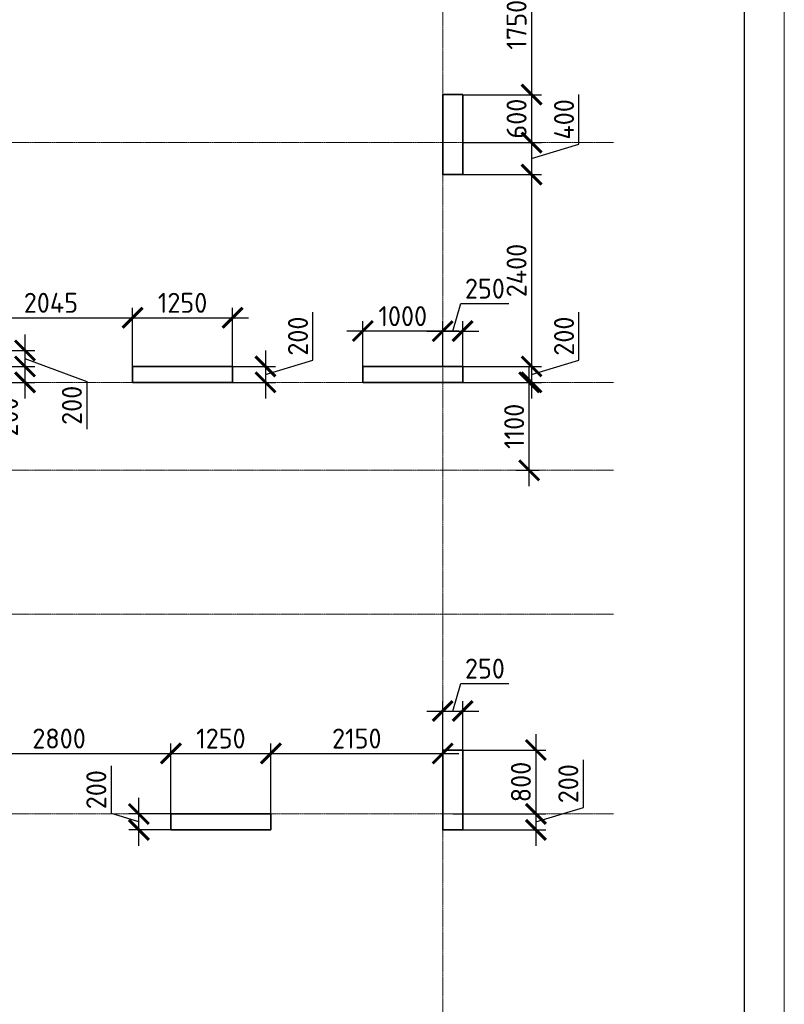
# Model space of a CAD drawing. Header units: millimetres. Extents: x 369815 to 1481759, y -423071 to -27917.
# Tile 113 of 256: x 483815 to 493382, y -178608 to -166288. Entities that reach past the tile are written whole.
import ezdxf

# ---------------------------------------------------------------- set-up
doc = ezdxf.new("R2010")
doc.units = ezdxf.units.MM
doc.linetypes.add('______5', pattern=[1100, 800, -100, 100, -100])
doc.linetypes.add('осевая', pattern=[50.8, 31.75, -6.35, 6.35, -6.35])
doc.layers.add('Колонна_ бетон', color=7, linetype='Continuous', lineweight=50, true_color=0xb4b496)
for name, color, linetype, lineweight in [('Оси', 40, '______5', 18), ('размер', 1, 'Continuous', 25), ('РАЗМЕРЫ', 1, 'Continuous', 9), ('СТЕНЫ', 3, 'Continuous', 30), ('ТОНКИЕ', 7, 'Continuous', 9)]:
    doc.layers.add(name, color=color, linetype=linetype, lineweight=lineweight)
doc.layers.add('ТОЛСТЫЕ_ОСНОВНЫЕ', color=6, linetype='Continuous')
doc.styles.add('GOST-2.304_Type-B', font='GOST_Common.ttf')
doc.dimstyles.new('СПДС', dxfattribs={"dimscale": 100, "dimtxt": 2.5, "dimasz": 2.5, "dimexe": 1.25, "dimexo": 0, "dimtad": 1, "dimdec": 0, "dimtxsty": 'GOST-2.304_Type-B', "dimblk": 'ARCHTICK', "dimcen": 2.5, "dimdle": 2, "dimadec": 0, "dimazin": 2, "dimtfac": 0.75, "dimtdec": 0, "dimtmove": 1, "dimatfit": 3, "dimfxl": 1, "dimtolj": 1, "dimarcsym": 1})

# ---------------------------------------------------------------- blocks, each defined once
blk = doc.blocks.new('_ArchTick')
at = {"color": 0, "linetype": 'ByBlock', "const_width": 0.15}
blk.add_lwpolyline([(-0.5, -0.5), (0.5, 0.5)], dxfattribs=at)
blk = doc.blocks.new('*D752')
at = {"layer": 'DEFPOINTS', "color": 0, "transparency": 16777216}
for p in [(485708, -175469), (482908, -176148, -360), (485708, -176276)]:
    blk.add_point(p, dxfattribs=at)
at = {"layer": 'РАЗМЕРЫ', "color": 0, "lineweight": -2, "transparency": 16777216}
for p, q in [((482908, -176148), (482908, -175344)), ((485708, -176276), (485708, -175344)), ((482708, -175469), (485908, -175469))]:
    blk.add_line(p, q, dxfattribs=at)
at = {"layer": 'РАЗМЕРЫ', "color": 0, "lineweight": -2, "transparency": 16777216, "xscale": 250, "yscale": 250, "zscale": 250, "rotation": 180}
blk.add_blockref('_ArchTick', (482908, -175469), dxfattribs=at)
at = {"layer": 'РАЗМЕРЫ', "color": 0, "lineweight": -2, "transparency": 16777216, "xscale": 250, "yscale": 250, "zscale": 250}
blk.add_blockref('_ArchTick', (485708, -175469), dxfattribs=at)
at = {"layer": 'РАЗМЕРЫ', "color": 0, "transparency": 16777216, "insert": (484308, -175282), "char_height": 250, "attachment_point": 5, "style": 'GOST-2.304_Type-B'}
blk.add_mtext('\\A1;2800', dxfattribs=at)
blk = doc.blocks.new('*D753')
at = {"layer": 'DEFPOINTS', "color": 0, "transparency": 16777216}
for p in [(486958, -175469), (485708, -176276), (486958, -176276)]:
    blk.add_point(p, dxfattribs=at)
at = {"layer": 'РАЗМЕРЫ', "color": 0, "lineweight": -2, "transparency": 16777216}
for p, q in [((485708, -176276), (485708, -175344)), ((486958, -176276), (486958, -175344)), ((485508, -175469), (487158, -175469))]:
    blk.add_line(p, q, dxfattribs=at)
at = {"layer": 'РАЗМЕРЫ', "color": 0, "lineweight": -2, "transparency": 16777216, "xscale": 250, "yscale": 250, "zscale": 250, "rotation": 180}
blk.add_blockref('_ArchTick', (485708, -175469), dxfattribs=at)
at = {"layer": 'РАЗМЕРЫ', "color": 0, "lineweight": -2, "transparency": 16777216, "xscale": 250, "yscale": 250, "zscale": 250}
blk.add_blockref('_ArchTick', (486958, -175469), dxfattribs=at)
at = {"layer": 'РАЗМЕРЫ', "color": 0, "transparency": 16777216, "insert": (486333, -175282), "char_height": 250, "attachment_point": 5, "style": 'GOST-2.304_Type-B'}
blk.add_mtext('\\A1;1250', dxfattribs=at)
blk = doc.blocks.new('*D754')
at = {"layer": 'DEFPOINTS', "color": 0, "transparency": 16777216}
for p in [(489108, -175469), (489108, -176130), (486958, -176276)]:
    blk.add_point(p, dxfattribs=at)
at = {"layer": 'РАЗМЕРЫ', "color": 0, "lineweight": -2, "transparency": 16777216}
for p, q in [((486958, -176276), (486958, -175344)), ((489108, -176130), (489108, -175344)), ((486758, -175469), (489308, -175469))]:
    blk.add_line(p, q, dxfattribs=at)
at = {"layer": 'РАЗМЕРЫ', "color": 0, "lineweight": -2, "transparency": 16777216, "xscale": 250, "yscale": 250, "zscale": 250, "rotation": 180}
blk.add_blockref('_ArchTick', (486958, -175469), dxfattribs=at)
at = {"layer": 'РАЗМЕРЫ', "color": 0, "lineweight": -2, "transparency": 16777216, "xscale": 250, "yscale": 250, "zscale": 250}
blk.add_blockref('_ArchTick', (489108, -175469), dxfattribs=at)
at = {"layer": 'РАЗМЕРЫ', "color": 0, "transparency": 16777216, "insert": (488033, -175282), "char_height": 250, "attachment_point": 5, "style": 'GOST-2.304_Type-B'}
blk.add_mtext('\\A1;2150', dxfattribs=at)
blk = doc.blocks.new('*D673')
at = {"layer": 'DEFPOINTS', "color": 0, "transparency": 16777216}
for p in [(483183, -170426, -200), (483183, -170626, -200), (483881, -170626)]:
    blk.add_point(p, dxfattribs=at)
at = {"layer": 'РАЗМЕРЫ', "color": 0, "lineweight": -2, "transparency": 16777216}
for p, q in [((483881, -170226), (483881, -170826)), ((483183, -170426), (484006, -170426)), ((483183, -170626), (484006, -170626)), ((483881, -170526), (484656, -170813)), ((484656, -170813), (484656, -171413))]:
    blk.add_line(p, q, dxfattribs=at)
at = {"layer": 'РАЗМЕРЫ', "color": 0, "lineweight": -2, "transparency": 16777216, "xscale": 250, "yscale": 250, "zscale": 250}
for p, rotation in [((483881, -170426), 90), ((483881, -170626), 270)]:
    blk.add_blockref('_ArchTick', p, dxfattribs=dict(at, rotation=rotation))
at = {"layer": 'РАЗМЕРЫ', "color": 0, "transparency": 16777216, "insert": (484468, -171113), "char_height": 250, "attachment_point": 5, "rotation": 90, "style": 'GOST-2.304_Type-B'}
blk.add_mtext('\\A1;200', dxfattribs=at)
blk = doc.blocks.new('*D674')
at = {"layer": 'DEFPOINTS', "color": 0, "transparency": 16777216}
for p in [(483594, -170626), (483506, -170826, -560), (483881, -170826)]:
    blk.add_point(p, dxfattribs=at)
at = {"layer": 'РАЗМЕРЫ', "color": 0, "lineweight": -2, "transparency": 16777216}
for p, q in [((483881, -170426), (483881, -171026)), ((483594, -170626), (484006, -170626)), ((483506, -170826), (484006, -170826))]:
    blk.add_line(p, q, dxfattribs=at)
at = {"layer": 'РАЗМЕРЫ', "color": 0, "lineweight": -2, "transparency": 16777216, "xscale": 250, "yscale": 250, "zscale": 250}
for p, rotation in [((483881, -170626), 90), ((483881, -170826), 270)]:
    blk.add_blockref('_ArchTick', p, dxfattribs=dict(at, rotation=rotation))
at = {"layer": 'РАЗМЕРЫ', "color": 0, "transparency": 16777216, "insert": (483669, -171257), "char_height": 250, "attachment_point": 5, "rotation": 90, "style": 'GOST-2.304_Type-B'}
blk.add_mtext('\\A1;200', dxfattribs=at)
blk = doc.blocks.new('*D675')
at = {"layer": 'DEFPOINTS', "color": 0, "transparency": 16777216}
for p in [(485228, -170018), (483183, -170476), (485228, -170676)]:
    blk.add_point(p, dxfattribs=at)
at = {"layer": 'РАЗМЕРЫ', "color": 0, "lineweight": -2, "transparency": 16777216}
for p, q in [((483183, -170476), (483183, -169893)), ((485228, -170676), (485228, -169893)), ((482983, -170018), (485428, -170018))]:
    blk.add_line(p, q, dxfattribs=at)
at = {"layer": 'РАЗМЕРЫ', "color": 0, "lineweight": -2, "transparency": 16777216, "xscale": 250, "yscale": 250, "zscale": 250, "rotation": 180}
blk.add_blockref('_ArchTick', (483183, -170018), dxfattribs=at)
at = {"layer": 'РАЗМЕРЫ', "color": 0, "lineweight": -2, "transparency": 16777216, "xscale": 250, "yscale": 250, "zscale": 250}
blk.add_blockref('_ArchTick', (485228, -170018), dxfattribs=at)
at = {"layer": 'РАЗМЕРЫ', "color": 0, "transparency": 16777216, "insert": (484206, -169830), "char_height": 250, "attachment_point": 5, "style": 'GOST-2.304_Type-B'}
blk.add_mtext('\\A1;2045', dxfattribs=at)
blk = doc.blocks.new('*D676')
at = {"layer": 'DEFPOINTS', "color": 0, "transparency": 16777216}
for p in [(486478, -170018), (485228, -170676), (486478, -170676)]:
    blk.add_point(p, dxfattribs=at)
at = {"layer": 'РАЗМЕРЫ', "color": 0, "lineweight": -2, "transparency": 16777216}
for p, q in [((485228, -170676), (485228, -169893)), ((486478, -170676), (486478, -169893)), ((485028, -170018), (486678, -170018))]:
    blk.add_line(p, q, dxfattribs=at)
at = {"layer": 'РАЗМЕРЫ', "color": 0, "lineweight": -2, "transparency": 16777216, "xscale": 250, "yscale": 250, "zscale": 250, "rotation": 180}
blk.add_blockref('_ArchTick', (485228, -170018), dxfattribs=at)
at = {"layer": 'РАЗМЕРЫ', "color": 0, "lineweight": -2, "transparency": 16777216, "xscale": 250, "yscale": 250, "zscale": 250}
blk.add_blockref('_ArchTick', (486478, -170018), dxfattribs=at)
at = {"layer": 'РАЗМЕРЫ', "color": 0, "transparency": 16777216, "insert": (485853, -169830), "char_height": 250, "attachment_point": 5, "style": 'GOST-2.304_Type-B'}
blk.add_mtext('\\A1;1250', dxfattribs=at)
blk = doc.blocks.new('*D677')
at = {"layer": 'DEFPOINTS', "color": 0, "transparency": 16777216}
for p in [(486478, -170626), (486478, -170826, -560), (486891, -170826)]:
    blk.add_point(p, dxfattribs=at)
at = {"layer": 'РАЗМЕРЫ', "color": 0, "lineweight": -2, "transparency": 16777216}
for p, q in [((487484, -170547), (487484, -169947)), ((486891, -170426), (486891, -171026)), ((486478, -170626), (487016, -170626)), ((486891, -170726), (487484, -170547)), ((486478, -170826), (487016, -170826))]:
    blk.add_line(p, q, dxfattribs=at)
at = {"layer": 'РАЗМЕРЫ', "color": 0, "lineweight": -2, "transparency": 16777216, "xscale": 250, "yscale": 250, "zscale": 250}
for p, rotation in [((486891, -170626), 90), ((486891, -170826), 270)]:
    blk.add_blockref('_ArchTick', p, dxfattribs=dict(at, rotation=rotation))
at = {"layer": 'РАЗМЕРЫ', "color": 0, "transparency": 16777216, "insert": (487297, -170247), "char_height": 250, "attachment_point": 5, "rotation": 90, "style": 'GOST-2.304_Type-B'}
blk.add_mtext('\\A1;200', dxfattribs=at)
blk = doc.blocks.new('*D691')
at = {"layer": 'DEFPOINTS', "color": 0, "transparency": 16777216}
for p in [(489663, -170826, -560), (490190, -170826), (490021, -171926, -560)]:
    blk.add_point(p, dxfattribs=at)
at = {"layer": 'РАЗМЕРЫ', "color": 0, "lineweight": -2, "transparency": 16777216}
for p, q in [((490190, -172126), (490190, -170626)), ((489663, -170826), (490315, -170826)), ((490021, -171926), (490315, -171926))]:
    blk.add_line(p, q, dxfattribs=at)
at = {"layer": 'РАЗМЕРЫ', "color": 0, "lineweight": -2, "transparency": 16777216, "xscale": 250, "yscale": 250, "zscale": 250}
for p, rotation in [((490190, -170826), 90), ((490190, -171926), 270)]:
    blk.add_blockref('_ArchTick', p, dxfattribs=dict(at, rotation=rotation))
at = {"layer": 'РАЗМЕРЫ', "color": 0, "transparency": 16777216, "insert": (490002, -171376), "char_height": 250, "attachment_point": 5, "rotation": 90, "style": 'GOST-2.304_Type-B'}
blk.add_mtext('\\A1;1100', dxfattribs=at)
blk = doc.blocks.new('*D764')
at = {"layer": 'DEFPOINTS', "color": 0, "transparency": 16777216}
for p in [(485306, -176226), (485817, -176226, -200), (485708, -176426, 360)]:
    blk.add_point(p, dxfattribs=at)
at = {"layer": 'РАЗМЕРЫ', "color": 0, "lineweight": -2, "transparency": 16777216}
for p, q in [((484962, -176222), (484962, -175622)), ((485306, -176626), (485306, -176026)), ((485306, -176326), (484962, -176222)), ((485817, -176226), (485181, -176226)), ((485708, -176426), (485181, -176426))]:
    blk.add_line(p, q, dxfattribs=at)
at = {"layer": 'РАЗМЕРЫ', "color": 0, "lineweight": -2, "transparency": 16777216, "xscale": 250, "yscale": 250, "zscale": 250}
for p, rotation in [((485306, -176226), 90), ((485306, -176426), 270)]:
    blk.add_blockref('_ArchTick', p, dxfattribs=dict(at, rotation=rotation))
at = {"layer": 'РАЗМЕРЫ', "color": 0, "transparency": 16777216, "insert": (484774, -175922), "char_height": 250, "attachment_point": 5, "rotation": 90, "style": 'GOST-2.304_Type-B'}
blk.add_mtext('\\A1;200', dxfattribs=at)
blk = doc.blocks.new('*D696')
at = {"layer": 'DEFPOINTS', "color": 0, "transparency": 16777216}
for p in [(488108, -170184), (489108, -170530), (488108, -170676)]:
    blk.add_point(p, dxfattribs=at)
at = {"layer": 'размер', "color": 0, "lineweight": -2, "transparency": 16777216}
for p, q in [((488108, -170676), (488108, -170059)), ((489108, -170530), (489108, -170059)), ((489308, -170184), (487908, -170184))]:
    blk.add_line(p, q, dxfattribs=at)
at = {"layer": 'размер', "color": 0, "lineweight": -2, "transparency": 16777216, "xscale": 250, "yscale": 250, "zscale": 250, "rotation": 180}
blk.add_blockref('_ArchTick', (488108, -170184), dxfattribs=at)
at = {"layer": 'размер', "color": 0, "lineweight": -2, "transparency": 16777216, "xscale": 250, "yscale": 250, "zscale": 250}
blk.add_blockref('_ArchTick', (489108, -170184), dxfattribs=at)
at = {"layer": 'размер', "color": 0, "transparency": 16777216, "insert": (488608, -169997), "char_height": 250, "attachment_point": 5, "style": 'GOST-2.304_Type-B'}
blk.add_mtext('\\A1;1000', dxfattribs=at)
blk = doc.blocks.new('*D796')
at = {"layer": 'DEFPOINTS', "color": 0, "transparency": 16777216}
for p in [(489358, -165476, -560), (489358, -167226, -360), (490220, -167226)]:
    blk.add_point(p, dxfattribs=at)
at = {"layer": 'РАЗМЕРЫ', "color": 0, "lineweight": -2, "transparency": 16777216}
for p, q in [((490220, -165276), (490220, -167426)), ((489358, -165476), (490345, -165476)), ((489358, -167226), (490345, -167226))]:
    blk.add_line(p, q, dxfattribs=at)
at = {"layer": 'РАЗМЕРЫ', "color": 0, "lineweight": -2, "transparency": 16777216, "xscale": 250, "yscale": 250, "zscale": 250}
for p, rotation in [((490220, -165476), 90), ((490220, -167226), 270)]:
    blk.add_blockref('_ArchTick', p, dxfattribs=dict(at, rotation=rotation))
at = {"layer": 'РАЗМЕРЫ', "color": 0, "transparency": 16777216, "insert": (490032, -166351), "char_height": 250, "attachment_point": 5, "rotation": 90, "style": 'GOST-2.304_Type-B'}
blk.add_mtext('\\A1;1750', dxfattribs=at)
blk = doc.blocks.new('*D797')
at = {"layer": 'DEFPOINTS', "color": 0, "transparency": 16777216}
for p in [(489358, -167226, -360), (489358, -167826, -560), (490220, -167826)]:
    blk.add_point(p, dxfattribs=at)
at = {"layer": 'РАЗМЕРЫ', "color": 0, "lineweight": -2, "transparency": 16777216}
for p, q in [((490220, -167026), (490220, -168026)), ((489358, -167226), (490345, -167226)), ((489358, -167826), (490345, -167826))]:
    blk.add_line(p, q, dxfattribs=at)
at = {"layer": 'РАЗМЕРЫ', "color": 0, "lineweight": -2, "transparency": 16777216, "xscale": 250, "yscale": 250, "zscale": 250}
for p, rotation in [((490220, -167226), 90), ((490220, -167826), 270)]:
    blk.add_blockref('_ArchTick', p, dxfattribs=dict(at, rotation=rotation))
at = {"layer": 'РАЗМЕРЫ', "color": 0, "transparency": 16777216, "insert": (490032, -167526), "char_height": 250, "attachment_point": 5, "rotation": 90, "style": 'GOST-2.304_Type-B'}
blk.add_mtext('\\A1;600', dxfattribs=at)
blk = doc.blocks.new('*D798')
at = {"layer": 'DEFPOINTS', "color": 0, "transparency": 16777216}
for p in [(489358, -167826, -560), (489358, -168226, -560), (490220, -168226)]:
    blk.add_point(p, dxfattribs=at)
at = {"layer": 'РАЗМЕРЫ', "color": 0, "lineweight": -2, "transparency": 16777216}
for p, q in [((490813, -167847), (490813, -167222)), ((490220, -167626), (490220, -168426)), ((489358, -167826), (490345, -167826)), ((490220, -168026), (490813, -167847)), ((489358, -168226), (490345, -168226))]:
    blk.add_line(p, q, dxfattribs=at)
at = {"layer": 'РАЗМЕРЫ', "color": 0, "lineweight": -2, "transparency": 16777216, "xscale": 250, "yscale": 250, "zscale": 250}
for p, rotation in [((490220, -167826), 90), ((490220, -168226), 270)]:
    blk.add_blockref('_ArchTick', p, dxfattribs=dict(at, rotation=rotation))
at = {"layer": 'РАЗМЕРЫ', "color": 0, "transparency": 16777216, "insert": (490626, -167535), "char_height": 250, "attachment_point": 5, "rotation": 90, "style": 'GOST-2.304_Type-B'}
blk.add_mtext('\\A1;400', dxfattribs=at)
blk = doc.blocks.new('*D799')
at = {"layer": 'DEFPOINTS', "color": 0, "transparency": 16777216}
for p in [(489358, -168226, -560), (489358, -170626, -560), (490220, -170626)]:
    blk.add_point(p, dxfattribs=at)
at = {"layer": 'РАЗМЕРЫ', "color": 0, "lineweight": -2, "transparency": 16777216}
for p, q in [((490220, -168026), (490220, -170826)), ((489358, -168226), (490345, -168226)), ((489358, -170626), (490345, -170626))]:
    blk.add_line(p, q, dxfattribs=at)
at = {"layer": 'РАЗМЕРЫ', "color": 0, "lineweight": -2, "transparency": 16777216, "xscale": 250, "yscale": 250, "zscale": 250}
for p, rotation in [((490220, -168226), 90), ((490220, -170626), 270)]:
    blk.add_blockref('_ArchTick', p, dxfattribs=dict(at, rotation=rotation))
at = {"layer": 'РАЗМЕРЫ', "color": 0, "transparency": 16777216, "insert": (490032, -169426), "char_height": 250, "attachment_point": 5, "rotation": 90, "style": 'GOST-2.304_Type-B'}
blk.add_mtext('\\A1;2400', dxfattribs=at)
blk = doc.blocks.new('*D800')
at = {"layer": 'DEFPOINTS', "color": 0, "transparency": 16777216}
for p in [(489358, -170626, -560), (489358, -170826, -560), (490220, -170826)]:
    blk.add_point(p, dxfattribs=at)
at = {"layer": 'РАЗМЕРЫ', "color": 0, "lineweight": -2, "transparency": 16777216}
for p, q in [((490813, -170547), (490813, -169947)), ((490220, -170426), (490220, -171026)), ((489358, -170626), (490345, -170626)), ((490220, -170726), (490813, -170547)), ((489358, -170826), (490345, -170826))]:
    blk.add_line(p, q, dxfattribs=at)
at = {"layer": 'РАЗМЕРЫ', "color": 0, "lineweight": -2, "transparency": 16777216, "xscale": 250, "yscale": 250, "zscale": 250}
for p, rotation in [((490220, -170626), 90), ((490220, -170826), 270)]:
    blk.add_blockref('_ArchTick', p, dxfattribs=dict(at, rotation=rotation))
at = {"layer": 'РАЗМЕРЫ', "color": 0, "transparency": 16777216, "insert": (490626, -170247), "char_height": 250, "attachment_point": 5, "rotation": 90, "style": 'GOST-2.304_Type-B'}
blk.add_mtext('\\A1;200', dxfattribs=at)
blk = doc.blocks.new('*D801')
at = {"layer": 'DEFPOINTS', "color": 0, "transparency": 16777216}
for p in [(489358, -170184), (489108, -170626, -560), (489358, -170626)]:
    blk.add_point(p, dxfattribs=at)
at = {"layer": 'РАЗМЕРЫ', "color": 0, "lineweight": -2, "transparency": 16777216}
for p, q in [((489233, -170184), (489336, -169840)), ((489336, -169840), (489936, -169840)), ((489108, -170626), (489108, -170059)), ((489358, -170626), (489358, -170059)), ((488908, -170184), (489558, -170184))]:
    blk.add_line(p, q, dxfattribs=at)
at = {"layer": 'РАЗМЕРЫ', "color": 0, "lineweight": -2, "transparency": 16777216, "xscale": 250, "yscale": 250, "zscale": 250, "rotation": 180}
blk.add_blockref('_ArchTick', (489108, -170184), dxfattribs=at)
at = {"layer": 'РАЗМЕРЫ', "color": 0, "lineweight": -2, "transparency": 16777216, "xscale": 250, "yscale": 250, "zscale": 250}
blk.add_blockref('_ArchTick', (489358, -170184), dxfattribs=at)
at = {"layer": 'РАЗМЕРЫ', "color": 0, "transparency": 16777216, "insert": (489636, -169653), "char_height": 250, "attachment_point": 5, "style": 'GOST-2.304_Type-B'}
blk.add_mtext('\\A1;250', dxfattribs=at)
blk = doc.blocks.new('*D802')
at = {"layer": 'DEFPOINTS', "color": 0, "transparency": 16777216}
for p in [(489358, -174938), (489358, -175666, -560), (489108, -176130)]:
    blk.add_point(p, dxfattribs=at)
at = {"layer": 'РАЗМЕРЫ', "color": 0, "lineweight": -2, "transparency": 16777216}
for p, q in [((489233, -174938), (489336, -174594)), ((489336, -174594), (489936, -174594)), ((489108, -176130), (489108, -174813)), ((489358, -175666), (489358, -174813)), ((488908, -174938), (489558, -174938))]:
    blk.add_line(p, q, dxfattribs=at)
at = {"layer": 'РАЗМЕРЫ', "color": 0, "lineweight": -2, "transparency": 16777216, "xscale": 250, "yscale": 250, "zscale": 250, "rotation": 180}
blk.add_blockref('_ArchTick', (489108, -174938), dxfattribs=at)
at = {"layer": 'РАЗМЕРЫ', "color": 0, "lineweight": -2, "transparency": 16777216, "xscale": 250, "yscale": 250, "zscale": 250}
blk.add_blockref('_ArchTick', (489358, -174938), dxfattribs=at)
at = {"layer": 'РАЗМЕРЫ', "color": 0, "transparency": 16777216, "insert": (489636, -174407), "char_height": 250, "attachment_point": 5, "style": 'GOST-2.304_Type-B'}
blk.add_mtext('\\A1;250', dxfattribs=at)
blk = doc.blocks.new('*D803')
at = {"layer": 'DEFPOINTS', "color": 0, "transparency": 16777216}
for p in [(489233, -175426, -560), (489233, -176226, -560), (490274, -176226)]:
    blk.add_point(p, dxfattribs=at)
at = {"layer": 'РАЗМЕРЫ', "color": 0, "lineweight": -2, "transparency": 16777216}
for p, q in [((490274, -175226), (490274, -176426)), ((489233, -175426), (490399, -175426)), ((489233, -176226), (490399, -176226))]:
    blk.add_line(p, q, dxfattribs=at)
at = {"layer": 'РАЗМЕРЫ', "color": 0, "lineweight": -2, "transparency": 16777216, "xscale": 250, "yscale": 250, "zscale": 250}
for p, rotation in [((490274, -175426), 90), ((490274, -176226), 270)]:
    blk.add_blockref('_ArchTick', p, dxfattribs=dict(at, rotation=rotation))
at = {"layer": 'РАЗМЕРЫ', "color": 0, "transparency": 16777216, "insert": (490086, -175826), "char_height": 250, "attachment_point": 5, "rotation": 90, "style": 'GOST-2.304_Type-B'}
blk.add_mtext('\\A1;800', dxfattribs=at)
blk = doc.blocks.new('*D804')
at = {"layer": 'DEFPOINTS', "color": 0, "transparency": 16777216}
for p in [(489233, -176226, -560), (489358, -176426, -560), (490274, -176426)]:
    blk.add_point(p, dxfattribs=at)
at = {"layer": 'РАЗМЕРЫ', "color": 0, "lineweight": -2, "transparency": 16777216}
for p, q in [((490868, -176147), (490868, -175547)), ((490274, -176026), (490274, -176626)), ((490274, -176326), (490868, -176147)), ((489233, -176226), (490399, -176226)), ((489358, -176426), (490399, -176426))]:
    blk.add_line(p, q, dxfattribs=at)
at = {"layer": 'РАЗМЕРЫ', "color": 0, "lineweight": -2, "transparency": 16777216, "xscale": 250, "yscale": 250, "zscale": 250}
for p, rotation in [((490274, -176226), 90), ((490274, -176426), 270)]:
    blk.add_blockref('_ArchTick', p, dxfattribs=dict(at, rotation=rotation))
at = {"layer": 'РАЗМЕРЫ', "color": 0, "transparency": 16777216, "insert": (490680, -175847), "char_height": 250, "attachment_point": 5, "rotation": 90, "style": 'GOST-2.304_Type-B'}
blk.add_mtext('\\A1;200', dxfattribs=at)
blk = doc.blocks.new('*U133')
at = {"layer": 'ТОЛСТЫЕ_ОСНОВНЫЕ', "color": 6}
blk.add_lwpolyline([(20, 5), (589, 5), (589, 415), (20, 415)], close=True, dxfattribs=at)
at = {"layer": 'ТОНКИЕ'}
blk.add_lwpolyline([(0, 0), (594, 0), (594, 420), (0, 420)], close=True, dxfattribs=at)
blk = doc.blocks.new('оси2')
at = {"layer": 'Оси', "color": 16, "linetype": 'осевая', "lineweight": 0, "ltscale": 0.5, "transparency": 33554687}
for p, q in [((1030445.5, 5465.4), (1030445.5, -20739.3)), ((979200, -1392.9), (1032582.1, -1392.9)), ((979200, -4392.9), (1032582.1, -4392.9)), ((979200, -5492.9), (1032582.1, -5492.9)), ((979200, -7292.9), (1032582.1, -7292.9)), ((979200, -9792.9), (1032582.1, -9792.9))]:
    blk.add_line(p, q, dxfattribs=at)

msp = doc.modelspace()

# ---------------------------------------------------------------- linework, layer by layer
at = {"layer": 'Колонна_ бетон', "color": 180, "linetype": 'Continuous', "lineweight": 35, "transparency": 33554687}
for p, q in [((485227.9, -170625.6, -200), (485227.9, -170825.6, -200)), ((486477.9, -170625.6, -200), (485227.9, -170625.6, -200)), ((486477.9, -170625.6, -200), (486477.9, -170825.6, -200)), ((485227.9, -170825.6, -200), (486477.9, -170825.6, -200)), ((485707.9, -176425.6, -200), (485707.9, -176225.6, -200)), ((485707.9, -176225.6, -200), (486957.9, -176225.6, -200)), ((486957.9, -176225.6, -200), (486957.9, -176425.6, -200)), ((486957.9, -176425.6, -200), (485707.9, -176425.6, -200))]:
    msp.add_line(p, q, dxfattribs=at)
for points, elevation in [([(489108, -167225.6), (489357.9, -167225.6), (489357.9, -168225.6), (489108, -168225.6)], -360), ([(489108, -167225.6), (489358, -167225.6), (489358, -168225.6), (489108, -168225.6)], -560), ([(489358, -170625.6), (488108, -170625.6), (488108, -170825.6), (489358, -170825.6)], -560), ([(489108, -175425.6), (489358, -175425.6), (489358, -176425.6), (489108, -176425.6)], -560)]:
    msp.add_lwpolyline(points, close=True, dxfattribs=dict(at, elevation=elevation))
at = {"layer": 'СТЕНЫ', "linetype": 'Continuous', "transparency": 33554687}
for p, q in [((488107.9, -170625.6, -200), (489107.9, -170625.6, -200)), ((488107.9, -170825.6, -200), (488107.9, -170625.6, -200)), ((488107.9, -170825.6, -200), (489107.9, -170825.6, -200))]:
    msp.add_line(p, q, dxfattribs=at)

# ---------------------------------------------------------------- block references
at = {"xscale": 100, "yscale": 100, "zscale": 100}
msp.add_blockref('*U133', (433982.1, -198191.8, 3100), dxfattribs=at)
at = {"layer": 'РАЗМЕРЫ'}
msp.add_blockref('оси2', (-541337.5, -166432.7, -1120), dxfattribs=at)

# ---------------------------------------------------------------- dimensions: what is measured, and where the dimension line sits
at = {"layer": 'размер', "color": 146, "true_color": 0x006272}
dim = msp.add_linear_dim(base=(488108, -170184.1, -360), p1=(489108, -170529.8, -360), p2=(488108, -170675.6, -360), dimstyle='СПДС', dxfattribs=at)
dim.commit()
dim.dimension.update_dxf_attribs({"geometry": '*D696', "text_midpoint": (488608, -169996.6, -360)})
at = {"layer": 'РАЗМЕРЫ', "color": 146}
for base, p1, p2, picture, middle in [((490219.7, -167225.6), (489358, -165475.8, -560), (489357.9, -167225.6, -360), '*D796', (490032.2, -166350.7)), ((490219.7, -167825.6), (489357.9, -167225.6, -360), (489358, -167825.6, -560), '*D797', (490032.2, -167525.6)), ((490219.7, -168225.6), (489358, -167825.6, -560), (489358, -168225.6, -560), '*D798', (490626, -167784.9)), ((490219.7, -170625.6), (489358, -168225.6, -560), (489358, -170625.6, -560), '*D799', (490032.2, -169425.6)), ((490219.7, -170825.6), (489358, -170625.6, -560), (489358, -170825.6, -560), '*D800', (490626, -170484.9)), ((490274, -176225.6), (489233, -175425.6, -560), (489233, -176225.6, -560), '*D803', (490086.5, -175825.6)), ((490274, -176425.6), (489233, -176225.6, -560), (489358, -176425.6, -560), '*D804', (490680.2, -176084.9))]:
    dim = msp.add_linear_dim(base=base, p1=p1, p2=p2, angle=90, dimstyle='СПДС', dxfattribs=at)
    dim.commit()
    dim.dimension.update_dxf_attribs({"geometry": picture, "text_midpoint": middle})
at = {"layer": 'РАЗМЕРЫ', "color": 146, "true_color": 0x006272}
dim = msp.add_linear_dim(base=(489358, -170184.1), p1=(489108, -170625.6, -560), p2=(489358, -170625.6), dimstyle='СПДС', dxfattribs=at)
dim.commit()
dim.dimension.update_dxf_attribs({"geometry": '*D801', "text_midpoint": (489398.6, -169652.8)})
for base, p1, p2, picture, middle in [((485228, -170017.7), (483183, -170475.6), (485228, -170675.6), '*D675', (484205.5, -169830.2)), ((486478, -170017.7), (485228, -170675.6), (486478, -170675.6), '*D676', (485853, -169830.2)), ((485708, -175469.2), (482908, -176147.7, -360), (485708, -176275.6), '*D752', (484308, -175281.7)), ((486958, -175469.2), (485708, -176275.6), (486958, -176275.6), '*D753', (486333, -175281.7)), ((489107.9, -175469.2), (486958, -176275.6), (489107.9, -176129.7), '*D754', (488033, -175281.7))]:
    dim = msp.add_linear_dim(base=base, p1=p1, p2=p2, dimstyle='СПДС', override={"dimtofl": 0}, dxfattribs=at)
    dim.commit()
    dim.dimension.update_dxf_attribs({"geometry": picture, "text_midpoint": middle})
dim = msp.add_linear_dim(base=(486890.6, -170825.6), p1=(486477.9, -170625.6), p2=(486478, -170825.6, -560), angle=90, dimstyle='СПДС', override={"dimtofl": 0}, dxfattribs=at)
dim.commit()
dim.dimension.update_dxf_attribs({"geometry": '*D677', "text_midpoint": (487296.9, -170484.9)})
for base, p1, p2, picture, middle in [((483881.1, -170625.6), (483183, -170425.6, -200), (483182.9, -170625.6, -200), '*D673', (484655.6, -170875.6)), ((483881.1, -170825.6), (483594.5, -170625.6), (483506.1, -170825.6, -560), '*D674', (483856.1, -171257.2))]:
    dim = msp.add_linear_dim(base=base, p1=p1, p2=p2, angle=90, dimstyle='СПДС', override={"dimtofl": 0}, dxfattribs=at)
    dim.commit()
    dim.dimension.update_dxf_attribs({"geometry": picture, "text_midpoint": middle, "dimtype": 160})
for base, p1, p2, picture, middle in [((490189.6, -170825.6), (490020.6, -171925.6, -560), (489662.6, -170825.6, -560), '*D691', (490002.1, -171375.6)), ((485305.6, -176225.6, -360), (485707.9, -176425.6), (485817.5, -176225.6, -560), '*D764', (484774.4, -176159.9, -360))]:
    dim = msp.add_linear_dim(base=base, p1=p1, p2=p2, angle=90, dimstyle='СПДС', dxfattribs=at)
    dim.commit()
    dim.dimension.update_dxf_attribs({"geometry": picture, "text_midpoint": middle})
at = {"layer": 'РАЗМЕРЫ', "color": 146}
dim = msp.add_linear_dim(base=(489358, -174938), p1=(489107.9, -176129.7), p2=(489358, -175665.9, -560), dimstyle='СПДС', override={"dimtofl": 0}, dxfattribs=at)
dim.commit()
dim.dimension.update_dxf_attribs({"geometry": '*D802', "text_midpoint": (489398.6, -174406.7)})

doc.saveas('drawing.dxf')
